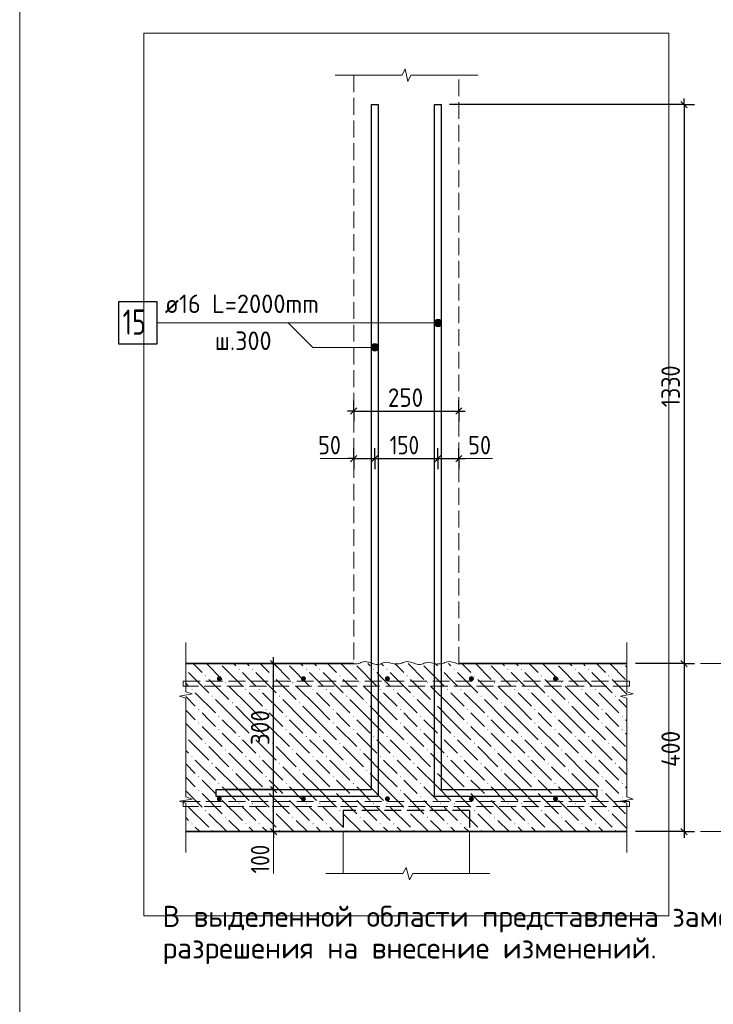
# Model space of a CAD drawing. Header units: millimetres. Extents: x 0 to 42000, y 0 to 29700.
# Tile 4 of 6: x 21300 to 29554, y 6090 to 17806. Entities that reach past the tile are written whole.
import ezdxf

# ---------------------------------------------------------------- set-up
doc = ezdxf.new("R2010")
doc.units = ezdxf.units.MM
doc.linetypes.add('______2', pattern=[270, 200, -70])
for name, color, linetype, lineweight in [('Standard', 7, 'Continuous', 25), ('Выпуски арматуры Г-обр.', 52, 'Continuous', 25), ('ЖБ Пилон', 7, 'Continuous', 35), ('ЖБ Плита Фундамента верхний уровень', 7, 'Continuous', 35), ('Примечания', 7, 'Continuous', 13), ('Фоновоя арматура Х1', 52, 'Continuous', 25)]:
    doc.layers.add(name, color=color, linetype=linetype, lineweight=lineweight)
doc.styles.add('ISOCPEUR', font='txt')

msp = doc.modelspace()

# ---------------------------------------------------------------- hatches: boundary and pattern name
at = {"layer": 'Standard', "linetype": 'Continuous', "lineweight": 13, "transparency": 33554687}
for points in [[(26237, 14176), (26237, 14221), (26231, 14198)], [(26237, 14221), (26253, 14160), (26253, 14237)], [(26237, 14221), (26237, 14176), (26253, 14160)], [(26253, 14237), (26276, 14153), (26276, 14243)], [(26253, 14237), (26253, 14160), (26276, 14153)], [(26276, 14243), (26276, 14153), (26298, 14160)], [(26276, 14243), (26298, 14160), (26298, 14237)], [(26298, 14237), (26298, 14160), (26314, 14176)], [(26298, 14237), (26314, 14176), (26314, 14221)], [(26314, 14221), (26314, 14176), (26321, 14198)], [(25487, 13928), (25503, 13867), (25503, 13944)], [(25503, 13944), (25526, 13861), (25526, 13951)], [(25503, 13944), (25503, 13867), (25526, 13861)], [(25526, 13951), (25526, 13861), (25548, 13867)], [(25526, 13951), (25548, 13867), (25548, 13944)], [(25548, 13944), (25548, 13867), (25564, 13883)], [(25548, 13944), (25564, 13883), (25564, 13928)], [(25487, 13883), (25487, 13928), (25481, 13906)], [(25487, 13928), (25487, 13883), (25503, 13867)], [(25564, 13928), (25564, 13883), (25571, 13906)]]:
    msp.add_hatch(color=7, dxfattribs=at).paths.add_polyline_path(points)
at = {"layer": 'ЖБ Плита Фундамента верхний уровень', "linetype": 'Continuous', "lineweight": 18, "transparency": 33554687}
for points in [[(23276, 10079), (23277, 10077), (23276, 10076)], [(23904, 10077), (23910, 10084), (23917, 10077), (23910, 10071)], [(24064, 10077), (24070, 10084), (24077, 10077), (24070, 10071)], [(24704, 10077), (24710, 10084), (24717, 10077), (24710, 10071)], [(24864, 10077), (24870, 10084), (24877, 10077), (24870, 10071)], [(25504, 10077), (25510, 10084), (25517, 10077), (25510, 10071)], [(25664, 10077), (25670, 10084), (25677, 10077), (25670, 10071)], [(26304, 10077), (26310, 10084), (26317, 10077), (26310, 10071)], [(26464, 10077), (26470, 10084), (26477, 10077), (26470, 10071)], [(27104, 10077), (27110, 10084), (27117, 10077), (27110, 10071)], [(27264, 10077), (27270, 10084), (27277, 10077), (27270, 10071)], [(27904, 10077), (27910, 10084), (27917, 10077), (27910, 10071)], [(28064, 10077), (28070, 10084), (28077, 10077), (28070, 10071)], [(23504, 9997), (23510, 10004), (23517, 9997), (23510, 9991)], [(24304, 9997), (24310, 10004), (24317, 9997), (24310, 9991)], [(25104, 9997), (25110, 10004), (25117, 9997), (25110, 9991)], [(25904, 9997), (25910, 10004), (25917, 9997), (25910, 9991)], [(26704, 9997), (26710, 10004), (26717, 9997), (26710, 9991)], [(27504, 9997), (27510, 10004), (27517, 9997), (27510, 9991)], [(28304, 9997), (28310, 10004), (28317, 9997), (28310, 9991)], [(23344, 9837), (23350, 9844), (23357, 9837), (23350, 9831)], [(23744, 9917), (23750, 9924), (23757, 9917), (23750, 9911)], [(23984, 9837), (23990, 9844), (23997, 9837), (23990, 9831)], [(24144, 9837), (24150, 9844), (24157, 9837), (24150, 9831)], [(24544, 9917), (24550, 9924), (24557, 9917), (24550, 9911)], [(24784, 9837), (24790, 9844), (24797, 9837), (24790, 9831)], [(24944, 9837), (24950, 9844), (24957, 9837), (24950, 9831)], [(25344, 9917), (25350, 9924), (25357, 9917), (25350, 9911)], [(25584, 9837), (25590, 9844), (25597, 9837), (25590, 9831)], [(25744, 9837), (25750, 9844), (25757, 9837), (25750, 9831)], [(26144, 9917), (26150, 9924), (26157, 9917), (26150, 9911)], [(26384, 9837), (26390, 9844), (26397, 9837), (26390, 9831)], [(26544, 9837), (26550, 9844), (26557, 9837), (26550, 9831)], [(26944, 9917), (26950, 9924), (26957, 9917), (26950, 9911)], [(27184, 9837), (27190, 9844), (27197, 9837), (27190, 9831)], [(27344, 9837), (27350, 9844), (27357, 9837), (27350, 9831)], [(27744, 9917), (27750, 9924), (27757, 9917), (27750, 9911)], [(27984, 9837), (27990, 9844), (27997, 9837), (27990, 9831)], [(28144, 9837), (28150, 9844), (28157, 9837), (28150, 9831)], [(23584, 9757), (23590, 9764), (23597, 9757), (23590, 9751)], [(24384, 9757), (24390, 9764), (24397, 9757), (24390, 9751)], [(25184, 9757), (25190, 9764), (25197, 9757), (25190, 9751)], [(25984, 9757), (25990, 9764), (25997, 9757), (25990, 9751)], [(26784, 9757), (26790, 9764), (26797, 9757), (26790, 9751)], [(27584, 9757), (27590, 9764), (27597, 9757), (27590, 9751)], [(28384, 9757), (28390, 9764), (28397, 9757), (28390, 9751)], [(23824, 9677), (23830, 9684), (23837, 9677), (23830, 9671)], [(24624, 9677), (24630, 9684), (24637, 9677), (24630, 9671)], [(25424, 9677), (25430, 9684), (25437, 9677), (25430, 9671)], [(26224, 9677), (26230, 9684), (26237, 9677), (26230, 9671)], [(27024, 9677), (27030, 9684), (27037, 9677), (27030, 9671)], [(27824, 9677), (27830, 9684), (27837, 9677), (27830, 9671)], [(23424, 9597), (23430, 9604), (23437, 9597), (23430, 9591)], [(23664, 9517), (23670, 9524), (23677, 9517), (23670, 9511)], [(24224, 9597), (24230, 9604), (24237, 9597), (24230, 9591)], [(24464, 9517), (24470, 9524), (24477, 9517), (24470, 9511)], [(25024, 9597), (25030, 9604), (25037, 9597), (25030, 9591)], [(25264, 9517), (25270, 9524), (25277, 9517), (25270, 9511)], [(25824, 9597), (25830, 9604), (25837, 9597), (25830, 9591)], [(26064, 9517), (26070, 9524), (26077, 9517), (26070, 9511)], [(26624, 9597), (26630, 9604), (26637, 9597), (26630, 9591)], [(26864, 9517), (26870, 9524), (26877, 9517), (26870, 9511)], [(27424, 9597), (27430, 9604), (27437, 9597), (27430, 9591)], [(27664, 9517), (27670, 9524), (27677, 9517), (27670, 9511)], [(28224, 9597), (28230, 9604), (28237, 9597), (28230, 9591)], [(28464, 9517), (28470, 9524), (28477, 9517), (28470, 9511)], [(23424, 9437), (23430, 9444), (23437, 9437), (23430, 9431)], [(24224, 9437), (24230, 9444), (24237, 9437), (24230, 9431)], [(25024, 9437), (25030, 9444), (25037, 9437), (25030, 9431)], [(25824, 9437), (25830, 9444), (25837, 9437), (25830, 9431)], [(26624, 9437), (26630, 9444), (26637, 9437), (26630, 9431)], [(27424, 9437), (27430, 9444), (27437, 9437), (27430, 9431)], [(28224, 9437), (28230, 9444), (28237, 9437), (28230, 9431)], [(23276, 9279), (23277, 9277), (23276, 9276)], [(23664, 9357), (23670, 9364), (23677, 9357), (23670, 9351)], [(23904, 9277), (23910, 9284), (23917, 9277), (23910, 9271)], [(24064, 9277), (24070, 9284), (24077, 9277), (24070, 9271)], [(24464, 9357), (24470, 9364), (24477, 9357), (24470, 9351)], [(24704, 9277), (24710, 9284), (24717, 9277), (24710, 9271)], [(24864, 9277), (24870, 9284), (24877, 9277), (24870, 9271)], [(25264, 9357), (25270, 9364), (25277, 9357), (25270, 9351)], [(25504, 9277), (25510, 9284), (25517, 9277), (25510, 9271)], [(25664, 9277), (25670, 9284), (25677, 9277), (25670, 9271)], [(26064, 9357), (26070, 9364), (26077, 9357), (26070, 9351)], [(26304, 9277), (26310, 9284), (26317, 9277), (26310, 9271)], [(26464, 9277), (26470, 9284), (26477, 9277), (26470, 9271)], [(26864, 9357), (26870, 9364), (26877, 9357), (26870, 9351)], [(27104, 9277), (27110, 9284), (27117, 9277), (27110, 9271)], [(27264, 9277), (27270, 9284), (27277, 9277), (27270, 9271)], [(27664, 9357), (27670, 9364), (27677, 9357), (27670, 9351)], [(27904, 9277), (27910, 9284), (27917, 9277), (27910, 9271)], [(28064, 9277), (28070, 9284), (28077, 9277), (28070, 9271)], [(28464, 9357), (28470, 9364), (28477, 9357), (28470, 9351)], [(23504, 9197), (23510, 9204), (23517, 9197), (23510, 9191)], [(24304, 9197), (24310, 9204), (24317, 9197), (24310, 9191)], [(25104, 9197), (25110, 9204), (25117, 9197), (25110, 9191)], [(25904, 9197), (25910, 9204), (25917, 9197), (25910, 9191)], [(26704, 9197), (26710, 9204), (26717, 9197), (26710, 9191)], [(27504, 9197), (27510, 9204), (27517, 9197), (27510, 9191)], [(28304, 9197), (28310, 9204), (28317, 9197), (28310, 9191)], [(23344, 9037), (23350, 9044), (23357, 9037), (23350, 9031)], [(23744, 9117), (23750, 9124), (23757, 9117), (23750, 9111)], [(23984, 9037), (23990, 9044), (23997, 9037), (23990, 9031)], [(24144, 9037), (24150, 9044), (24157, 9037), (24150, 9031)], [(24544, 9117), (24550, 9124), (24557, 9117), (24550, 9111)], [(24784, 9037), (24790, 9044), (24797, 9037), (24790, 9031)], [(24944, 9037), (24950, 9044), (24957, 9037), (24950, 9031)], [(25344, 9117), (25350, 9124), (25357, 9117), (25350, 9111)], [(25584, 9037), (25590, 9044), (25597, 9037), (25590, 9031)], [(25744, 9037), (25750, 9044), (25757, 9037), (25750, 9031)], [(26144, 9117), (26150, 9124), (26157, 9117), (26150, 9111)], [(26384, 9037), (26390, 9044), (26397, 9037), (26390, 9031)], [(26544, 9037), (26550, 9044), (26557, 9037), (26550, 9031)], [(26944, 9117), (26950, 9124), (26957, 9117), (26950, 9111)], [(27184, 9037), (27190, 9044), (27197, 9037), (27190, 9031)], [(27344, 9037), (27350, 9044), (27357, 9037), (27350, 9031)], [(27744, 9117), (27750, 9124), (27757, 9117), (27750, 9111)], [(27984, 9037), (27990, 9044), (27997, 9037), (27990, 9031)], [(28144, 9037), (28150, 9044), (28157, 9037), (28150, 9031)], [(23584, 8957), (23590, 8964), (23597, 8957), (23590, 8951)], [(24384, 8957), (24390, 8964), (24397, 8957), (24390, 8951)], [(25184, 8957), (25190, 8964), (25197, 8957), (25190, 8951)], [(25984, 8957), (25990, 8964), (25997, 8957), (25990, 8951)], [(26784, 8957), (26790, 8964), (26797, 8957), (26790, 8951)], [(27584, 8957), (27590, 8964), (27597, 8957), (27590, 8951)], [(28384, 8957), (28390, 8964), (28397, 8957), (28390, 8951)], [(23424, 8797), (23430, 8804), (23437, 8797), (23430, 8791)], [(23824, 8877), (23830, 8884), (23837, 8877), (23830, 8871)], [(24224, 8797), (24230, 8804), (24237, 8797), (24230, 8791)], [(24624, 8877), (24630, 8884), (24637, 8877), (24630, 8871)], [(25024, 8797), (25030, 8804), (25037, 8797), (25030, 8791)], [(25424, 8877), (25430, 8884), (25437, 8877), (25430, 8871)], [(25824, 8797), (25830, 8804), (25837, 8797), (25830, 8791)], [(26224, 8877), (26230, 8884), (26237, 8877), (26230, 8871)], [(26624, 8797), (26630, 8804), (26637, 8797), (26630, 8791)], [(27024, 8877), (27030, 8884), (27037, 8877), (27030, 8871)], [(27424, 8797), (27430, 8804), (27437, 8797), (27430, 8791)], [(27824, 8877), (27830, 8884), (27837, 8877), (27830, 8871)], [(28224, 8797), (28230, 8804), (28237, 8797), (28230, 8791)], [(23664, 8717), (23670, 8724), (23677, 8717), (23670, 8711)], [(24464, 8717), (24470, 8724), (24477, 8717), (24470, 8711)], [(25264, 8717), (25270, 8724), (25277, 8717), (25270, 8711)], [(26064, 8717), (26070, 8724), (26077, 8717), (26070, 8711)], [(26864, 8717), (26870, 8724), (26877, 8717), (26870, 8711)], [(27664, 8717), (27670, 8724), (27677, 8717), (27670, 8711)], [(28464, 8717), (28470, 8724), (28477, 8717), (28470, 8711)], [(23424, 8637), (23430, 8644), (23437, 8637), (23430, 8631)], [(23664, 8557), (23670, 8564), (23677, 8557), (23670, 8551)], [(24224, 8637), (24230, 8644), (24237, 8637), (24230, 8631)], [(24464, 8557), (24470, 8564), (24477, 8557), (24470, 8551)], [(25024, 8637), (25030, 8644), (25037, 8637), (25030, 8631)], [(25264, 8557), (25270, 8564), (25277, 8557), (25270, 8551)], [(25824, 8637), (25830, 8644), (25837, 8637), (25830, 8631)], [(26064, 8557), (26070, 8564), (26077, 8557), (26070, 8551)], [(26624, 8637), (26630, 8644), (26637, 8637), (26630, 8631)], [(26864, 8557), (26870, 8564), (26877, 8557), (26870, 8551)], [(27424, 8637), (27430, 8644), (27437, 8637), (27430, 8631)], [(27664, 8557), (27670, 8564), (27677, 8557), (27670, 8551)], [(28224, 8637), (28230, 8644), (28237, 8637), (28230, 8631)], [(28464, 8557), (28470, 8564), (28477, 8557), (28470, 8551)], [(23276, 8479), (23277, 8477), (23276, 8476)], [(23904, 8477), (23910, 8484), (23917, 8477), (23910, 8471)], [(24064, 8477), (24070, 8484), (24077, 8477), (24070, 8471)], [(24704, 8477), (24710, 8484), (24717, 8477), (24710, 8471)], [(24864, 8477), (24870, 8484), (24877, 8477), (24870, 8471)], [(25504, 8477), (25510, 8484), (25517, 8477), (25510, 8471)], [(25664, 8477), (25670, 8484), (25677, 8477), (25670, 8471)], [(26304, 8477), (26310, 8484), (26317, 8477), (26310, 8471)], [(26464, 8477), (26470, 8484), (26477, 8477), (26470, 8471)], [(27104, 8477), (27110, 8484), (27117, 8477), (27110, 8471)], [(27264, 8477), (27270, 8484), (27277, 8477), (27270, 8471)], [(27904, 8477), (27910, 8484), (27917, 8477), (27910, 8471)], [(28064, 8477), (28070, 8484), (28077, 8477), (28070, 8471)], [(23504, 8397), (23510, 8404), (23517, 8397), (23510, 8391)], [(23744, 8317), (23750, 8324), (23757, 8317), (23750, 8311)], [(24304, 8397), (24310, 8404), (24317, 8397), (24310, 8391)], [(24544, 8317), (24550, 8324), (24557, 8317), (24550, 8311)], [(25104, 8397), (25110, 8404), (25117, 8397), (25110, 8391)], [(25344, 8317), (25350, 8324), (25357, 8317), (25350, 8311)], [(25904, 8397), (25910, 8404), (25917, 8397), (25910, 8391)], [(26144, 8317), (26150, 8324), (26157, 8317), (26150, 8311)], [(26704, 8397), (26710, 8404), (26717, 8397), (26710, 8391)], [(26944, 8317), (26950, 8324), (26957, 8317), (26950, 8311)], [(27504, 8397), (27510, 8404), (27517, 8397), (27510, 8391)], [(27744, 8317), (27750, 8324), (27757, 8317), (27750, 8311)], [(28304, 8397), (28310, 8404), (28317, 8397), (28310, 8391)], [(23344, 8237), (23350, 8244), (23357, 8237), (23350, 8231)], [(23984, 8237), (23990, 8244), (23997, 8237), (23990, 8231)], [(24144, 8237), (24150, 8244), (24157, 8237), (24150, 8231)], [(24784, 8237), (24790, 8244), (24797, 8237), (24790, 8231)], [(24944, 8237), (24950, 8244), (24957, 8237), (24950, 8231)], [(25584, 8237), (25590, 8244), (25597, 8237), (25590, 8231)], [(25744, 8237), (25750, 8244), (25757, 8237), (25750, 8231)], [(26384, 8237), (26390, 8244), (26397, 8237), (26390, 8231)], [(26544, 8237), (26550, 8244), (26557, 8237), (26550, 8231)], [(27184, 8237), (27190, 8244), (27197, 8237), (27190, 8231)], [(27344, 8237), (27350, 8244), (27357, 8237), (27350, 8231)], [(27984, 8237), (27990, 8244), (27997, 8237), (27990, 8231)], [(28144, 8237), (28150, 8244), (28157, 8237), (28150, 8231)], [(23584, 8157), (23590, 8164), (23597, 8157), (23590, 8151)], [(24384, 8157), (24390, 8164), (24397, 8157), (24390, 8151)], [(25184, 8157), (25190, 8164), (25197, 8157), (25190, 8151)], [(25984, 8157), (25990, 8164), (25997, 8157), (25990, 8151)], [(26784, 8157), (26790, 8164), (26797, 8157), (26790, 8151)], [(27584, 8157), (27590, 8164), (27597, 8157), (27590, 8151)], [(28384, 8157), (28390, 8164), (28397, 8157), (28390, 8151)]]:
    msp.add_hatch(color=7, dxfattribs=at).paths.add_polyline_path(points, flags=16)
at = {"layer": 'Фоновоя арматура Х1', "linetype": 'Continuous', "lineweight": 13, "transparency": 33554687}
for points in [[(23706, 9965), (23703, 9976), (23697, 9986), (23687, 9993), (23676, 9995), (23664, 9993), (23654, 9986), (23648, 9976), (23646, 9965), (23648, 9954), (23654, 9944), (23664, 9937), (23676, 9935), (23687, 9937), (23697, 9944), (23703, 9954)], [(24706, 9965), (24703, 9976), (24697, 9986), (24687, 9993), (24676, 9995), (24664, 9993), (24654, 9986), (24648, 9976), (24646, 9965), (24648, 9954), (24654, 9944), (24664, 9937), (24676, 9935), (24687, 9937), (24697, 9944), (24703, 9954)], [(25706, 9965), (25703, 9976), (25697, 9986), (25687, 9993), (25676, 9995), (25664, 9993), (25654, 9986), (25648, 9976), (25646, 9965), (25648, 9954), (25654, 9944), (25664, 9937), (25676, 9935), (25687, 9937), (25697, 9944), (25703, 9954)], [(26706, 9965), (26703, 9976), (26697, 9986), (26687, 9993), (26676, 9995), (26664, 9993), (26654, 9986), (26648, 9976), (26646, 9965), (26648, 9954), (26654, 9944), (26664, 9937), (26676, 9935), (26687, 9937), (26697, 9944), (26703, 9954)], [(27706, 9965), (27703, 9976), (27697, 9986), (27687, 9993), (27676, 9995), (27664, 9993), (27654, 9986), (27648, 9976), (27646, 9965), (27648, 9954), (27654, 9944), (27664, 9937), (27676, 9935), (27687, 9937), (27697, 9944), (27703, 9954)], [(23706, 8535), (23703, 8546), (23697, 8556), (23687, 8563), (23676, 8565), (23664, 8563), (23654, 8556), (23648, 8546), (23646, 8535), (23648, 8524), (23654, 8514), (23664, 8507), (23676, 8505), (23687, 8507), (23697, 8514), (23703, 8524)], [(24706, 8535), (24703, 8546), (24697, 8556), (24687, 8563), (24676, 8565), (24664, 8563), (24654, 8556), (24648, 8546), (24646, 8535), (24648, 8524), (24654, 8514), (24664, 8507), (24676, 8505), (24687, 8507), (24697, 8514), (24703, 8524)], [(25706, 8535), (25703, 8546), (25697, 8556), (25687, 8563), (25676, 8565), (25664, 8563), (25654, 8556), (25648, 8546), (25646, 8535), (25648, 8524), (25654, 8514), (25664, 8507), (25676, 8505), (25687, 8507), (25697, 8514), (25703, 8524)], [(26706, 8535), (26703, 8546), (26697, 8556), (26687, 8563), (26676, 8565), (26664, 8563), (26654, 8556), (26648, 8546), (26646, 8535), (26648, 8524), (26654, 8514), (26664, 8507), (26676, 8505), (26687, 8507), (26697, 8514), (26703, 8524)], [(27706, 8535), (27703, 8546), (27697, 8556), (27687, 8563), (27676, 8565), (27664, 8563), (27654, 8556), (27648, 8546), (27646, 8535), (27648, 8524), (27654, 8514), (27664, 8507), (27676, 8505), (27687, 8507), (27697, 8514), (27703, 8524)]]:
    msp.add_hatch(color=7, dxfattribs=at).paths.add_polyline_path(points)

# ---------------------------------------------------------------- linework, layer by layer
at = {"layer": 'Standard', "color": 7, "linetype": 'Continuous', "lineweight": 13, "transparency": 33554687}
for p, q in [((25053, 17145), (25852, 17145)), ((25852, 17145), (25886, 17220)), ((25886, 17220), (25920, 17070)), ((25920, 17070), (25954, 17145)), ((25954, 17145), (26753, 17145)), ((26753, 17145), (26753, 17145)), ((26231, 14198), (26231, 14198)), ((26276, 14243), (26276, 14243)), ((26321, 14198), (26321, 14198)), ((26276, 14153), (26276, 14153)), ((25526, 13951), (25526, 13951)), ((25481, 13906), (25481, 13906)), ((25526, 13861), (25526, 13861)), ((25571, 13906), (25571, 13906)), ((24876, 12584), (25276, 12584)), ((26526, 12584), (26926, 12584)), ((23276, 10395), (23276, 9807)), ((28526, 10395), (28526, 9807)), ((29400, 10145), (29930, 10145)), ((23351, 9783), (23201, 9758)), ((23201, 9758), (23276, 9733)), ((23276, 9807), (23351, 9783)), ((23276, 9733), (23276, 9145)), ((28601, 9783), (28451, 9758)), ((28451, 9758), (28526, 9733)), ((28526, 9807), (28601, 9783)), ((28526, 9733), (28526, 9145)), ((23276, 9145), (23276, 8558)), ((28526, 9145), (28526, 8558)), ((23276, 8558), (23351, 8533)), ((28526, 8558), (28601, 8533)), ((23351, 8533), (23201, 8507)), ((23201, 8507), (23276, 8483)), ((23276, 8483), (23276, 7895)), ((28601, 8533), (28451, 8507)), ((28451, 8507), (28526, 8483)), ((28526, 8483), (28526, 7895)), ((24321, 8145), (24321, 7645)), ((29400, 8145), (29930, 8145)), ((23276, 7895), (23276, 7895)), ((28526, 7895), (28526, 7895)), ((24943, 7645), (25860, 7645)), ((25860, 7645), (25899, 7720)), ((25899, 7720), (25938, 7570)), ((25938, 7570), (25977, 7645)), ((25977, 7645), (26893, 7645)), ((26893, 7645), (26893, 7645))]:
    msp.add_line(p, q, dxfattribs=at)
at = {"layer": 'Standard', "color": 251, "linetype": 'Continuous', "lineweight": -3, "true_color": 0x656565, "transparency": 33554687}
for p, q in [((29206, 16795), (26416, 16795)), ((29206, 16795), (29081, 16795)), ((29206, 16795), (29331, 16795)), ((25276, 13149), (25276, 13274)), ((26526, 13149), (26526, 13274)), ((25276, 13149), (25276, 13024)), ((25276, 13149), (25276, 13149)), ((26526, 13149), (26526, 13024)), ((26526, 13149), (26526, 13149)), ((25276, 12584), (25276, 12709)), ((25526, 12584), (25526, 12709)), ((26276, 12584), (26276, 12709)), ((26526, 12584), (26526, 12709)), ((25276, 12584), (25276, 12459)), ((25276, 12584), (25276, 12584)), ((25526, 12584), (25526, 12459)), ((25526, 12584), (25526, 12511)), ((26276, 12584), (26276, 12459)), ((26276, 12584), (26276, 12511)), ((26526, 12584), (26526, 12459)), ((26526, 12584), (26526, 12584)), ((24321, 10145), (23736, 10145)), ((24321, 10145), (24196, 10145)), ((24321, 10145), (24446, 10145)), ((29206, 10145), (29081, 10145)), ((29206, 10145), (29331, 10145)), ((24321, 8645), (24196, 8645)), ((24321, 8645), (24446, 8645)), ((24321, 8145), (24196, 8145)), ((24321, 8145), (24446, 8145)), ((24321, 8145), (24321, 8145)), ((29206, 8145), (28626, 8145)), ((29206, 8145), (29081, 8145)), ((29206, 8145), (29331, 8145))]:
    msp.add_line(p, q, dxfattribs=at)
at = {"layer": 'Standard', "color": 7, "linetype": 'Continuous', "lineweight": 25, "transparency": 33554687}
for p, q in [((29168, 16833), (29243, 16758)), ((25238, 13112), (25313, 13187)), ((26488, 13112), (26563, 13187)), ((25238, 12546), (25313, 12621)), ((25488, 12546), (25563, 12621)), ((26238, 12546), (26313, 12621)), ((26488, 12546), (26563, 12621)), ((24359, 10107), (24284, 10183)), ((29168, 10183), (29243, 10107)), ((24359, 8607), (24284, 8683)), ((24359, 8107), (24284, 8183)), ((29168, 8183), (29243, 8107))]:
    msp.add_line(p, q, dxfattribs=at)
at = {"layer": 'Standard', "color": 7, "linetype": 'Continuous', "lineweight": -3, "transparency": 33554687}
for p, q in [((29206, 16795), (29206, 16870)), ((25276, 13149), (25201, 13149)), ((25276, 13149), (26526, 13149)), ((26526, 13149), (26601, 13149)), ((25276, 12584), (25201, 12584)), ((25276, 12584), (25526, 12584)), ((25526, 12584), (26276, 12584)), ((26276, 12584), (26526, 12584)), ((26526, 12584), (26601, 12584)), ((24321, 10145), (24321, 10220)), ((24321, 8645), (24321, 10145)), ((29206, 10145), (29206, 8145)), ((24321, 8145), (24321, 8645)), ((24321, 8145), (24321, 8070)), ((29206, 8145), (29206, 8070))]:
    msp.add_line(p, q, dxfattribs=at)
at = {"layer": 'Standard', "color": 7, "linetype": 'Continuous', "lineweight": 18, "transparency": 33554687}
for p, q in [((25151, 8145), (25151, 7645)), ((26651, 8145), (26651, 7645))]:
    msp.add_line(p, q, dxfattribs=at)
at = {"layer": 'Standard', "color": 7, "linetype": 'Continuous', "lineweight": 13, "transparency": 33554687}
for points in [[(40509, 26700), (21300, 26700), (21300, 5376), (40509, 5376), (40509, 26700)], [(22935, 14198), (25887, 14198), (26276, 14198)], [(24495, 14198), (24787, 13906), (25526, 13906)]]:
    msp.add_lwpolyline(points, dxfattribs=at)
at = {"layer": 'Standard', "color": 254, "linetype": 'Continuous', "lineweight": 13, "true_color": 0xc4c4ff, "transparency": 33554687}
msp.add_lwpolyline([(22776, 7145), (29026, 7145), (29026, 17645), (22776, 17645), (22776, 7145)], dxfattribs=at)
at = {"layer": 'Standard', "color": 7, "linetype": 'Continuous', "lineweight": -3, "transparency": 33554687}
msp.add_lwpolyline([(29206, 16795), (29206, 13132), (29206, 13132), (29206, 10145)], dxfattribs=at)
at = {"layer": 'Standard', "color": 7, "linetype": 'Continuous', "lineweight": 18, "transparency": 33554687}
for points in [[(25276, 10141), (25294, 10141), (25314, 10142), (25332, 10145), (25347, 10151), (25359, 10157), (25374, 10163), (25392, 10166), (25412, 10168), (25431, 10166), (25449, 10162), (25467, 10158), (25482, 10153), (25496, 10147), (25510, 10141), (25527, 10137), (25546, 10134), (25566, 10135), (25585, 10137), (25600, 10143), (25613, 10149), (25627, 10155), (25644, 10159), (25664, 10160), (25683, 10158), (25701, 10154), (25718, 10149), (25735, 10145), (25752, 10141), (25772, 10139), (25776, 10139)], [(25776, 10141), (25794, 10141), (25814, 10142), (25832, 10145), (25847, 10151), (25859, 10157), (25874, 10163), (25892, 10166), (25912, 10168), (25931, 10166), (25949, 10162), (25967, 10158), (25982, 10153), (25996, 10147), (26010, 10141), (26027, 10137), (26046, 10134), (26066, 10135), (26085, 10137), (26100, 10143), (26113, 10149), (26127, 10155), (26144, 10159), (26164, 10160), (26183, 10158), (26201, 10154), (26218, 10149), (26235, 10145), (26252, 10141), (26272, 10139), (26276, 10139)], [(26276, 10141), (26294, 10141), (26314, 10142), (26332, 10145), (26347, 10151), (26359, 10157), (26374, 10163), (26392, 10166), (26412, 10168), (26431, 10166), (26449, 10162), (26467, 10158), (26482, 10153), (26496, 10147), (26510, 10141), (26526, 10137)]]:
    msp.add_lwpolyline(points, dxfattribs=at)
at = {"layer": 'Standard', "color": 251, "linetype": 'Continuous', "lineweight": -3, "true_color": 0x656565, "transparency": 33554687}
for points in [[(29206, 10145), (29189, 10145), (29189, 10145), (28626, 10145)], [(24321, 8645), (24304, 8645), (24304, 8645), (23736, 8645)]]:
    msp.add_lwpolyline(points, dxfattribs=at)
at = {"layer": 'Standard', "color": 7, "linetype": 'Continuous', "lineweight": 13, "transparency": 33554687}
for centre in [(26276, 14198), (25526, 13906)]:
    msp.add_circle(centre, 45, dxfattribs=at)
at = {"layer": 'Выпуски арматуры Г-обр.', "color": 251, "linetype": 'Continuous', "lineweight": 25, "true_color": 0x494949, "transparency": 33554687}
for points in [[(25566, 16795), (25566, 8565), (23636, 8565), (23636, 8645), (25486, 8645), (25486, 16795), (25566, 16795)], [(25566, 16795), (25566, 8565), (23636, 8565), (23636, 8645), (25486, 8645), (25486, 16795), (25566, 16795)], [(26316, 16795), (26316, 8645), (28166, 8645), (28166, 8565), (26236, 8565), (26236, 16795), (26316, 16795)], [(26316, 16795), (26316, 8645), (28166, 8645), (28166, 8565), (26236, 8565), (26236, 16795), (26316, 16795)]]:
    msp.add_lwpolyline(points, dxfattribs=at)
at = {"layer": 'Выпуски арматуры Г-обр.', "color": 7, "linetype": 'Continuous', "lineweight": 25, "transparency": 33554687}
msp.add_lwpolyline([(22475, 13948), (22935, 13948), (22935, 14448), (22475, 14448), (22475, 13948)], dxfattribs=at)
at = {"layer": 'ЖБ Пилон', "color": 253, "linetype": '______2', "lineweight": 18, "true_color": 0xa0a0a0, "transparency": 33554687}
for p, q in [((25276, 17145), (25276, 10145)), ((26526, 10145), (26526, 17145))]:
    msp.add_line(p, q, dxfattribs=at)
at = {"layer": 'ЖБ Плита Фундамента верхний уровень', "color": 7, "linetype": 'Continuous', "lineweight": 35, "transparency": 33554687}
for p, q in [((25276, 10145), (23276, 10145)), ((28526, 10145), (26526, 10145)), ((23276, 8145), (28526, 8145))]:
    msp.add_line(p, q, dxfattribs=at)
at = {"layer": 'ЖБ Плита Фундамента верхний уровень', "color": 252, "linetype": 'Continuous', "lineweight": 18, "true_color": 0x8f8f8f, "transparency": 33554687}
for p, q in [((23363, 10145), (23470, 10037)), ((23523, 10145), (23710, 9957)), ((23710, 10117), (23950, 9877)), ((23843, 10145), (23870, 10117)), ((24003, 10145), (24030, 10117)), ((24163, 10145), (24270, 10037)), ((24323, 10145), (24510, 9957)), ((24510, 10117), (24750, 9877)), ((24643, 10145), (24670, 10117)), ((24803, 10145), (24830, 10117)), ((24963, 10145), (25070, 10037)), ((25123, 10145), (25310, 9957)), ((25310, 10117), (25550, 9877)), ((25443, 10145), (25470, 10117)), ((25603, 10145), (25630, 10117)), ((25763, 10145), (25870, 10037)), ((25923, 10145), (26110, 9957)), ((26110, 10117), (26350, 9877)), ((26243, 10145), (26270, 10117)), ((26403, 10145), (26430, 10117)), ((26563, 10145), (26670, 10037)), ((26723, 10145), (26910, 9957)), ((26910, 10117), (27150, 9877)), ((27043, 10145), (27070, 10117)), ((27203, 10145), (27230, 10117)), ((27363, 10145), (27470, 10037)), ((27523, 10145), (27710, 9957)), ((27710, 10117), (27950, 9877)), ((27843, 10145), (27870, 10117)), ((28003, 10145), (28030, 10117)), ((28163, 10145), (28270, 10037)), ((28323, 10145), (28510, 9957)), ((28510, 10117), (28526, 10102)), ((23310, 10037), (23550, 9797)), ((24030, 9957), (23950, 10037)), ((24110, 10037), (24350, 9797)), ((24830, 9957), (24750, 10037)), ((24910, 10037), (25150, 9797)), ((25630, 9957), (25550, 10037)), ((25710, 10037), (25950, 9797)), ((26430, 9957), (26350, 10037)), ((26510, 10037), (26750, 9797)), ((27230, 9957), (27150, 10037)), ((27310, 10037), (27550, 9797)), ((28030, 9957), (27950, 10037)), ((28110, 10037), (28350, 9797)), ((23310, 9877), (23276, 9912)), ((23550, 9957), (23790, 9717)), ((24030, 9637), (23790, 9877)), ((24110, 9877), (24030, 9957)), ((24350, 9957), (24590, 9717)), ((24830, 9637), (24590, 9877)), ((24910, 9877), (24830, 9957)), ((25150, 9957), (25390, 9717)), ((25630, 9637), (25390, 9877)), ((25710, 9877), (25630, 9957)), ((25950, 9957), (26190, 9717)), ((26430, 9637), (26190, 9877)), ((26510, 9877), (26430, 9957)), ((26750, 9957), (26990, 9717)), ((27230, 9637), (26990, 9877)), ((27310, 9877), (27230, 9957)), ((27550, 9957), (27790, 9717)), ((28030, 9637), (27790, 9877)), ((28110, 9877), (28030, 9957)), ((28350, 9957), (28526, 9782)), ((23276, 9752), (23390, 9637)), ((23390, 9797), (23630, 9557)), ((24030, 9797), (24190, 9637)), ((24190, 9797), (24430, 9557)), ((24830, 9797), (24990, 9637)), ((24990, 9797), (25230, 9557)), ((25630, 9797), (25790, 9637)), ((25790, 9797), (26030, 9557)), ((26430, 9797), (26590, 9637)), ((26590, 9797), (26830, 9557)), ((27230, 9797), (27390, 9637)), ((27390, 9797), (27630, 9557)), ((28030, 9797), (28190, 9637)), ((28190, 9797), (28430, 9557)), ((23870, 9477), (23630, 9717)), ((23870, 9637), (24030, 9477)), ((24030, 9637), (24190, 9477)), ((24670, 9477), (24430, 9717)), ((24670, 9637), (24830, 9477)), ((24830, 9637), (24990, 9477)), ((25470, 9477), (25230, 9717)), ((25470, 9637), (25630, 9477)), ((25630, 9637), (25790, 9477)), ((26270, 9477), (26030, 9717)), ((26270, 9637), (26430, 9477)), ((26430, 9637), (26590, 9477)), ((27070, 9477), (26830, 9717)), ((27070, 9637), (27230, 9477)), ((27230, 9637), (27390, 9477)), ((27870, 9477), (27630, 9717)), ((27870, 9637), (28030, 9477)), ((28030, 9637), (28190, 9477)), ((28526, 9622), (28430, 9717)), ((23276, 9592), (23390, 9477)), ((23550, 9477), (23470, 9557)), ((24350, 9477), (24270, 9557)), ((25150, 9477), (25070, 9557)), ((25950, 9477), (25870, 9557)), ((26750, 9477), (26670, 9557)), ((27550, 9477), (27470, 9557)), ((28350, 9477), (28270, 9557)), ((23276, 9432), (23470, 9237)), ((23470, 9397), (23710, 9157)), ((23630, 9397), (23550, 9477)), ((23710, 9477), (23870, 9317)), ((23870, 9477), (24030, 9317)), ((24030, 9477), (24270, 9237)), ((24270, 9397), (24510, 9157)), ((24430, 9397), (24350, 9477)), ((24510, 9477), (24670, 9317)), ((24670, 9477), (24830, 9317)), ((24830, 9477), (25070, 9237)), ((25070, 9397), (25310, 9157)), ((25230, 9397), (25150, 9477)), ((25310, 9477), (25470, 9317)), ((25470, 9477), (25630, 9317)), ((25630, 9477), (25870, 9237)), ((25870, 9397), (26110, 9157)), ((26030, 9397), (25950, 9477)), ((26110, 9477), (26270, 9317)), ((26270, 9477), (26430, 9317)), ((26430, 9477), (26670, 9237)), ((26670, 9397), (26910, 9157)), ((26830, 9397), (26750, 9477)), ((26910, 9477), (27070, 9317)), ((27070, 9477), (27230, 9317)), ((27230, 9477), (27470, 9237)), ((27470, 9397), (27710, 9157)), ((27630, 9397), (27550, 9477)), ((27710, 9477), (27870, 9317)), ((27870, 9477), (28030, 9317)), ((28030, 9477), (28270, 9237)), ((28270, 9397), (28510, 9157)), ((28430, 9397), (28350, 9477)), ((28510, 9477), (28526, 9462)), ((23710, 9317), (23950, 9077)), ((24510, 9317), (24750, 9077)), ((25310, 9317), (25550, 9077)), ((26110, 9317), (26350, 9077)), ((26910, 9317), (27150, 9077)), ((27710, 9317), (27950, 9077)), ((28510, 9317), (28526, 9302)), ((23310, 9237), (23550, 8997)), ((23550, 9157), (23790, 8917)), ((24030, 9157), (23950, 9237)), ((24110, 9077), (24030, 9157)), ((24110, 9237), (24350, 8997)), ((24350, 9157), (24590, 8917)), ((24830, 9157), (24750, 9237)), ((24910, 9077), (24830, 9157)), ((24910, 9237), (25150, 8997)), ((25150, 9157), (25390, 8917)), ((25630, 9157), (25550, 9237)), ((25710, 9077), (25630, 9157)), ((25710, 9237), (25950, 8997)), ((25950, 9157), (26190, 8917)), ((26430, 9157), (26350, 9237)), ((26510, 9077), (26430, 9157)), ((26510, 9237), (26750, 8997)), ((26750, 9157), (26990, 8917)), ((27230, 9157), (27150, 9237)), ((27310, 9077), (27230, 9157)), ((27310, 9237), (27550, 8997)), ((27550, 9157), (27790, 8917)), ((28030, 9157), (27950, 9237)), ((28110, 9077), (28030, 9157)), ((28110, 9237), (28350, 8997)), ((28350, 9157), (28526, 8982)), ((23310, 9077), (23276, 9112)), ((24030, 8837), (23790, 9077)), ((24830, 8837), (24590, 9077)), ((25630, 8837), (25390, 9077)), ((26430, 8837), (26190, 9077)), ((27230, 8837), (26990, 9077)), ((28030, 8837), (27790, 9077)), ((23276, 8952), (23390, 8837)), ((23390, 8997), (23630, 8757)), ((23870, 8677), (23630, 8917)), ((24030, 8997), (24190, 8837)), ((24190, 8997), (24430, 8757)), ((24670, 8677), (24430, 8917)), ((24830, 8997), (24990, 8837)), ((24990, 8997), (25230, 8757)), ((25470, 8677), (25230, 8917)), ((25630, 8997), (25790, 8837)), ((25790, 8997), (26030, 8757)), ((26270, 8677), (26030, 8917)), ((26430, 8997), (26590, 8837)), ((26590, 8997), (26830, 8757)), ((27070, 8677), (26830, 8917)), ((27230, 8997), (27390, 8837)), ((27390, 8997), (27630, 8757)), ((27870, 8677), (27630, 8917)), ((28030, 8997), (28190, 8837)), ((28190, 8997), (28430, 8757)), ((28526, 8822), (28430, 8917)), ((23276, 8792), (23390, 8677)), ((23870, 8837), (24030, 8677)), ((24030, 8837), (24190, 8677)), ((24670, 8837), (24830, 8677)), ((24830, 8837), (24990, 8677)), ((25470, 8837), (25630, 8677)), ((25630, 8837), (25790, 8677)), ((26270, 8837), (26430, 8677)), ((26430, 8837), (26590, 8677)), ((27070, 8837), (27230, 8677)), ((27230, 8837), (27390, 8677)), ((27870, 8837), (28030, 8677)), ((28030, 8837), (28190, 8677)), ((23550, 8677), (23470, 8757)), ((23630, 8597), (23550, 8677)), ((23710, 8677), (23870, 8517)), ((23870, 8677), (24030, 8517)), ((24030, 8677), (24270, 8437)), ((24350, 8677), (24270, 8757)), ((24430, 8597), (24350, 8677)), ((24510, 8677), (24670, 8517)), ((24670, 8677), (24830, 8517)), ((24830, 8677), (25070, 8437)), ((25150, 8677), (25070, 8757)), ((25230, 8597), (25150, 8677)), ((25310, 8677), (25470, 8517)), ((25470, 8677), (25630, 8517)), ((25630, 8677), (25870, 8437)), ((25950, 8677), (25870, 8757)), ((26030, 8597), (25950, 8677)), ((26110, 8677), (26270, 8517)), ((26270, 8677), (26430, 8517)), ((26430, 8677), (26670, 8437)), ((26750, 8677), (26670, 8757)), ((26830, 8597), (26750, 8677)), ((26910, 8677), (27070, 8517)), ((27070, 8677), (27230, 8517)), ((27230, 8677), (27470, 8437)), ((27550, 8677), (27470, 8757)), ((27630, 8597), (27550, 8677)), ((27710, 8677), (27870, 8517)), ((27870, 8677), (28030, 8517)), ((28030, 8677), (28270, 8437)), ((28350, 8677), (28270, 8757)), ((28430, 8597), (28350, 8677)), ((28510, 8677), (28526, 8662)), ((23276, 8632), (23470, 8437)), ((23470, 8597), (23710, 8357)), ((24270, 8597), (24510, 8357)), ((25070, 8597), (25310, 8357)), ((25870, 8597), (26110, 8357)), ((26670, 8597), (26910, 8357)), ((27470, 8597), (27710, 8357)), ((28270, 8597), (28510, 8357)), ((23310, 8437), (23550, 8197)), ((23710, 8517), (23950, 8277)), ((24030, 8357), (23950, 8437)), ((24110, 8437), (24350, 8197)), ((24510, 8517), (24750, 8277)), ((24830, 8357), (24750, 8437)), ((24910, 8437), (25150, 8197)), ((25310, 8517), (25550, 8277)), ((25630, 8357), (25550, 8437)), ((25710, 8437), (25950, 8197)), ((26110, 8517), (26350, 8277)), ((26430, 8357), (26350, 8437)), ((26510, 8437), (26750, 8197)), ((26910, 8517), (27150, 8277)), ((27230, 8357), (27150, 8437)), ((27310, 8437), (27550, 8197)), ((27710, 8517), (27950, 8277)), ((28030, 8357), (27950, 8437)), ((28110, 8437), (28350, 8197)), ((28510, 8517), (28526, 8502)), ((23550, 8357), (23763, 8145)), ((24110, 8277), (24030, 8357)), ((24350, 8357), (24563, 8145)), ((24910, 8277), (24830, 8357)), ((25150, 8357), (25363, 8145)), ((25710, 8277), (25630, 8357)), ((25950, 8357), (26163, 8145)), ((26510, 8277), (26430, 8357)), ((26750, 8357), (26963, 8145)), ((27310, 8277), (27230, 8357)), ((27550, 8357), (27763, 8145)), ((28110, 8277), (28030, 8357)), ((28350, 8357), (28526, 8182)), ((23310, 8277), (23276, 8312)), ((23923, 8145), (23790, 8277)), ((24723, 8145), (24590, 8277)), ((25523, 8145), (25390, 8277)), ((26323, 8145), (26190, 8277)), ((27123, 8145), (26990, 8277)), ((27923, 8145), (27790, 8277)), ((23276, 8152), (23283, 8145)), ((23390, 8197), (23443, 8145)), ((24030, 8197), (24083, 8145)), ((24190, 8197), (24243, 8145)), ((24830, 8197), (24883, 8145)), ((24990, 8197), (25043, 8145)), ((25630, 8197), (25683, 8145)), ((25790, 8197), (25843, 8145)), ((26430, 8197), (26483, 8145)), ((26590, 8197), (26643, 8145)), ((27230, 8197), (27283, 8145)), ((27390, 8197), (27443, 8145)), ((28030, 8197), (28083, 8145)), ((28190, 8197), (28243, 8145))]:
    msp.add_line(p, q, dxfattribs=at)
at = {"layer": 'Примечания', "color": 253, "linetype": '______2', "lineweight": -3, "true_color": 0xababab, "transparency": 33554687}
for p, q in [((25151, 8395), (25151, 8145)), ((26651, 8395), (25151, 8395)), ((26651, 8395), (26651, 8145))]:
    msp.add_line(p, q, dxfattribs=at)
at = {"layer": 'Фоновоя арматура Х1', "color": 253, "linetype": '______2', "lineweight": 13, "true_color": 0xa0a0a0, "transparency": 33554687}
for points in [[(28556, 9875), (23246, 9875), (23246, 9935), (28556, 9935), (28556, 9875)], [(28556, 9875), (23246, 9875), (23246, 9935), (28556, 9935), (28556, 9875)], [(28556, 9875), (23246, 9875), (23246, 9935), (28556, 9935), (28556, 9875)], [(28556, 9875), (23246, 9875), (23246, 9935), (28556, 9935), (28556, 9875)], [(28556, 8445), (23246, 8445), (23246, 8505), (28556, 8505), (28556, 8445)], [(28556, 8445), (23246, 8445), (23246, 8505), (28556, 8505), (28556, 8445)], [(28556, 8445), (23246, 8445), (23246, 8505), (28556, 8505), (28556, 8445)], [(28556, 8445), (23246, 8445), (23246, 8505), (28556, 8505), (28556, 8445)]]:
    msp.add_lwpolyline(points, dxfattribs=at)

# ---------------------------------------------------------------- texts
at = {"layer": 'Standard', "color": 7, "linetype": 'Continuous', "lineweight": 25, "transparency": 33554687, "char_height": 220, "attachment_point": 7, "rotation": 90, "style": 'ISOCPEUR'}
for s, insert, width in [('\\W0.87;1330', (29156, 13195), 666.9), ('\\W0.91;300', (24271, 9175), 561.98), ('\\W0.92;400', (29156, 8914), 584.44), ('\\W0.83;100', (24271, 7647), 508.57)]:
    msp.add_mtext(s, dxfattribs=dict(at, insert=insert, width=width))
at = {"layer": 'Standard', "color": 7, "linetype": 'Continuous', "lineweight": 25, "transparency": 33554687, "char_height": 220, "attachment_point": 7, "style": 'ISOCPEUR'}
for s, insert, width in [('\\W0.91;250', (25681, 13199), 561.99), ('\\W0.87;50', (24852, 12634), 403.92), ('\\W0.83;150', (25703, 12634), 508.57), ('\\W0.87;50', (26638, 12634), 403.93)]:
    msp.add_mtext(s, dxfattribs=dict(at, insert=insert, width=width))
at = {"layer": 'Standard', "color": 240, "linetype": 'Continuous', "lineweight": 13, "transparency": 33554687, "insert": (23000, 7262), "char_height": 250, "width": 17066.88, "attachment_point": 1, "line_spacing_factor": 0.903614}
msp.add_mtext('\\A1;{\\fISOCPEUR|i0|b0;\\H250.000000;\\W1.000000;\\C240;В выделенной области представлена замененная (актуальная) версия. Содержание изменения см. в листе}\\P{\\fISOCPEUR|i0|b0;\\H250.000000;\\W1.000000;\\C240;разрешения на внесение изменений.}\\P', dxfattribs=at)
at = {"layer": 'Выпуски арматуры Г-обр.', "color": 7, "linetype": 'Continuous', "lineweight": 13, "transparency": 33554687, "attachment_point": 7, "style": 'ISOCPEUR'}
for s, insert, char_height, width in [('\\W0.96;ø16 L=2000mm ', (23027, 14316), 220, 2150.52), ('\\W0.75;15', (22525, 14058), 300, 472.29), ('\\W0.95;ш.300 ', (23621, 13876), 220, 962.13)]:
    msp.add_mtext(s, dxfattribs=dict(at, insert=insert, char_height=char_height, width=width))

doc.saveas('drawing.dxf')
